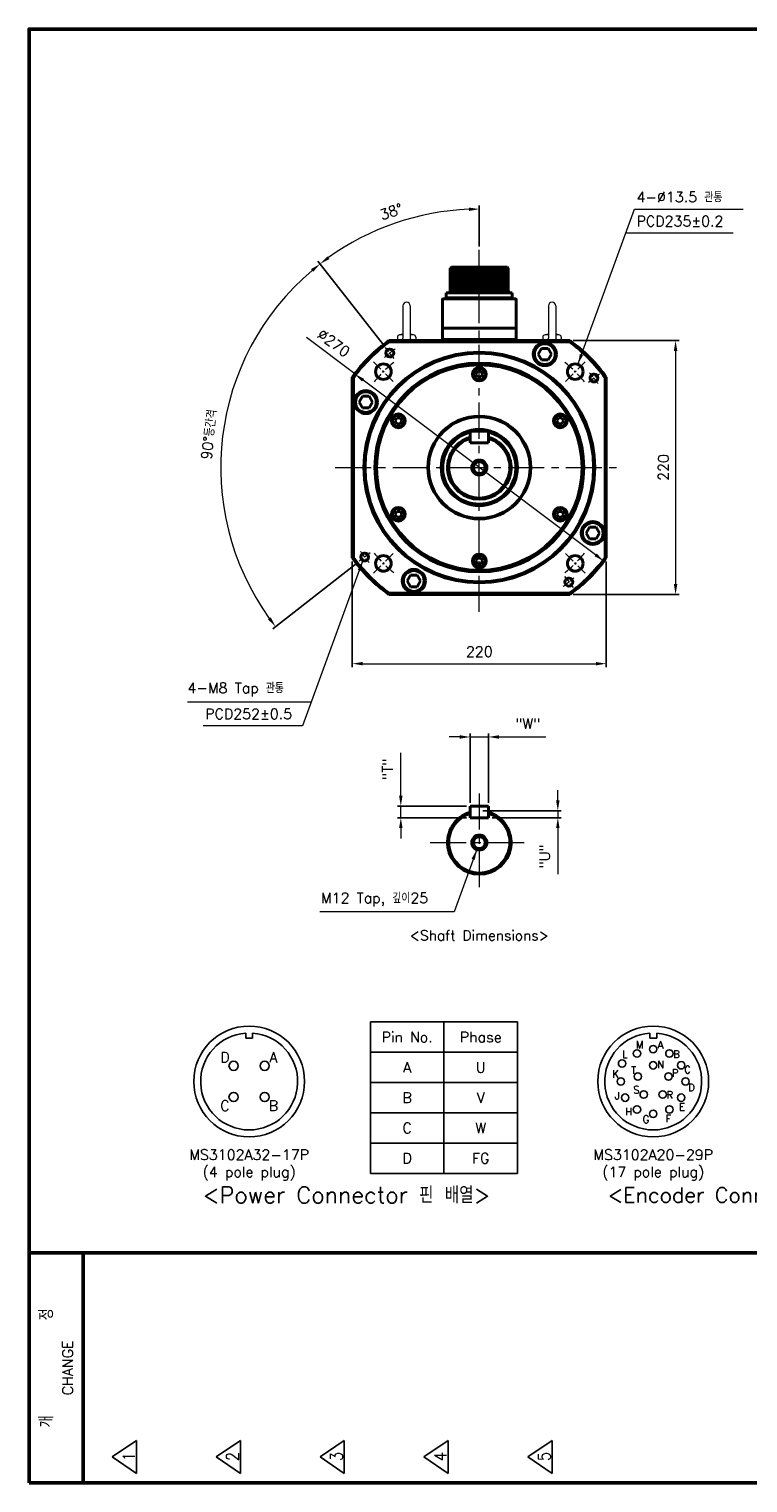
# Model space of a CAD drawing. Header units: inches. Extents: x 0 to 1782, y 0 to 1260.
# Tile 1 of 4: x 0 to 623, y 0 to 1260. Entities that reach past the tile are written whole.
import ezdxf
from ezdxf.enums import TextEntityAlignment as Align

# ---------------------------------------------------------------- set-up
doc = ezdxf.new("R2010")
doc.units = ezdxf.units.IN
doc.header["$LTSCALE"] = 0.25
doc.linetypes.add('CENTER', pattern=[2, 1.25, -0.25, 0.25, -0.25])
doc.layers.get('0').update_dxf_attribs({"lineweight": 35})
doc.styles.add('GSG1', font='romans.shx', dxfattribs={"bigfont": 'GSG1.shx'})
doc.dimstyles.new('도면 치수', dxfattribs={"dimscale": 0, "dimtxt": 9, "dimasz": 9, "dimexe": 3, "dimexo": 3, "dimgap": 6, "dimtad": 1, "dimdec": 8, "dimdsep": 46, "dimtxsty": 'GSG1', "dimcen": 0, "dimclrd": 3, "dimclre": 3, "dimclrt": 2, "dimadec": 5, "dimazin": 2, "dimtfac": 1, "dimtdec": 8, "dimtmove": 0, "dimatfit": 2, "dimfxl": 0, "dimtolj": 1, "dimtzin": 0, "dimlwd": 15, "dimarcsym": 0})

# ---------------------------------------------------------------- blocks, each defined once
blk = doc.blocks.new('*D10')
at = {"color": 3, "lineweight": -2, "ltscale": 0.5}
for p, q in [((471.3, 990), (563, 990)), ((471.3, 770), (563, 770))]:
    blk.add_line(p, q, dxfattribs=at)
at = {"color": 3, "lineweight": 15, "ltscale": 0.5}
blk.add_line((560, 981), (560, 779), dxfattribs=at)
for points in [[(558.5, 981), (561.5, 981), (560, 990)], [(558.5, 779), (561.5, 779), (560, 770)]]:
    blk.add_solid(points, dxfattribs=at)
at = {"color": 2, "lineweight": 15, "ltscale": 0.5, "insert": (549.5, 880), "char_height": 9, "attachment_point": 5, "rotation": 90, "style": 'GSG1'}
blk.add_mtext('\\A1;220', dxfattribs=at)
blk = doc.blocks.new('*D11')
at = {"color": 3, "lineweight": -2, "ltscale": 0.5}
for p, q in [((280, 798.7), (280, 707)), ((500, 798.7), (500, 707))]:
    blk.add_line(p, q, dxfattribs=at)
at = {"color": 3, "lineweight": 15, "ltscale": 0.5}
blk.add_line((289, 710), (491, 710), dxfattribs=at)
for points in [[(289, 711.5), (289, 708.5), (280, 710)], [(491, 711.5), (491, 708.5), (500, 710)]]:
    blk.add_solid(points, dxfattribs=at)
at = {"color": 2, "lineweight": 15, "ltscale": 0.5, "insert": (390, 720.5), "char_height": 9, "attachment_point": 5, "style": 'GSG1'}
blk.add_mtext('\\A1;220', dxfattribs=at)
blk = doc.blocks.new('*D12')
at = {"color": 3, "lineweight": -2, "ltscale": 0.5}
for p, q in [((306.9, 986.4), (250.2, 1058.9)), ((283.6, 796.9), (211.1, 740.2))]:
    blk.add_line(p, q, dxfattribs=at)
at = {"color": 3, "lineweight": 15, "ltscale": 0.5}
blk.add_arc((390, 880), 224, 130.3022, 215.6978, dxfattribs=at)
for points in [[(244.2, 1052), (246.1, 1049.7), (252.1, 1056.5)], [(209.3, 750.2), (206.9, 748.4), (213.5, 742.1)]]:
    blk.add_solid(points, dxfattribs=at)
at = {"color": 2, "lineweight": 15, "ltscale": 0.5, "insert": (156, 908.7), "char_height": 9, "attachment_point": 5, "rotation": 83, "style": 'GSG1'}
blk.add_mtext('\\A1;90°등간격', dxfattribs=at)
blk = doc.blocks.new('*D13')
at = {"color": 3, "lineweight": 15, "ltscale": 0.5}
for p, q in [((282.1, 961.1), (240.3, 992.6)), ((490.7, 804.3), (289.3, 955.7))]:
    blk.add_line(p, q, dxfattribs=at)
for points in [[(290.2, 956.9), (288.4, 954.5), (282.1, 961.1)], [(491.6, 805.5), (489.8, 803.1), (497.9, 798.9)]]:
    blk.add_solid(points, dxfattribs=at)
at = {"color": 2, "lineweight": 15, "ltscale": 0.5, "insert": (263.9, 988), "char_height": 9, "attachment_point": 5, "rotation": 323.0512, "style": 'GSG1'}
blk.add_mtext('\\A1;∅270', dxfattribs=at)
blk = doc.blocks.new('*D14')
at = {"color": 3, "lineweight": 15, "ltscale": 0.5}
for p, q in [((322, 595.5), (322, 632.8)), ((322, 576.5), (322, 586.5)), ((322, 567.5), (322, 558.5))]:
    blk.add_line(p, q, dxfattribs=at)
at = {"color": 3, "lineweight": -2, "ltscale": 0.5}
for p, q in [((379, 586.5), (319, 586.5)), ((379, 576.5), (319, 576.5))]:
    blk.add_line(p, q, dxfattribs=at)
at = {"color": 3, "lineweight": 15, "ltscale": 0.5}
for points in [[(320.5, 595.5), (323.5, 595.5), (322, 586.5)], [(320.5, 567.5), (323.5, 567.5), (322, 576.5)]]:
    blk.add_solid(points, dxfattribs=at)
at = {"color": 2, "lineweight": 15, "ltscale": 0.5, "insert": (310.7, 618.6), "char_height": 9, "attachment_point": 5, "rotation": 90, "style": 'GSG1'}
blk.add_mtext('\\A1;"T"', dxfattribs=at)
blk = doc.blocks.new('*D15')
at = {"color": 3, "lineweight": 15, "ltscale": 0.5}
for p, q in [((373, 646.5), (364, 646.5)), ((382, 646.5), (398, 646.5)), ((407, 646.5), (447.7, 646.5))]:
    blk.add_line(p, q, dxfattribs=at)
at = {"color": 3, "lineweight": -2, "ltscale": 0.5}
for p, q in [((382, 589.5), (382, 649.5)), ((398, 589.5), (398, 649.5))]:
    blk.add_line(p, q, dxfattribs=at)
at = {"color": 3, "lineweight": 15, "ltscale": 0.5}
for points in [[(373, 648), (373, 645), (382, 646.5)], [(407, 648), (407, 645), (398, 646.5)]]:
    blk.add_solid(points, dxfattribs=at)
at = {"color": 2, "lineweight": 15, "ltscale": 0.5, "insert": (431.9, 657.9), "char_height": 9, "attachment_point": 5, "style": 'GSG1'}
blk.add_mtext('\\A1;"W"', dxfattribs=at)
blk = doc.blocks.new('*D16')
at = {"color": 3, "lineweight": 15, "ltscale": 0.5}
for p, q in [((458, 591.5), (458, 600.5)), ((458, 582.5), (458, 576.5)), ((458, 567.5), (458, 527.6))]:
    blk.add_line(p, q, dxfattribs=at)
at = {"color": 3, "lineweight": -2, "ltscale": 0.5}
for p, q in [((393, 582.5), (461, 582.5)), ((401, 576.5), (461, 576.5))]:
    blk.add_line(p, q, dxfattribs=at)
at = {"color": 3, "lineweight": 15, "ltscale": 0.5}
for points in [[(456.5, 591.5), (459.5, 591.5), (458, 582.5)], [(456.5, 567.5), (459.5, 567.5), (458, 576.5)]]:
    blk.add_solid(points, dxfattribs=at)
at = {"color": 2, "lineweight": 15, "ltscale": 0.5, "insert": (446.7, 543.1), "char_height": 9, "attachment_point": 5, "rotation": 90, "style": 'GSG1'}
blk.add_mtext('\\A1;"U"', dxfattribs=at)
blk = doc.blocks.new('*D17')
at = {"color": 3, "lineweight": -2, "ltscale": 0.5}
for p, q in [((390, 1071.7), (390, 1107)), ((306.9, 986.4), (250.2, 1058.9))]:
    blk.add_line(p, q, dxfattribs=at)
at = {"color": 3, "lineweight": 15, "ltscale": 0.5}
blk.add_arc((390, 880), 224, 92.3022, 125.6978, dxfattribs=at)
for points in [[(381, 1105.3), (381, 1102.3), (390, 1104)], [(260.2, 1060.7), (258.4, 1063.1), (252.1, 1056.5)]]:
    blk.add_solid(points, dxfattribs=at)
at = {"color": 2, "lineweight": 15, "ltscale": 0.5, "insert": (313.7, 1101.7), "char_height": 9, "attachment_point": 5, "rotation": 19, "style": 'GSG1'}
blk.add_mtext('\\A1;38°', dxfattribs=at)

msp = doc.modelspace()

# ---------------------------------------------------------------- linework, layer by layer
at = {"color": 3, "linetype": 'Continuous', "lineweight": 15}
for p, q in [((609.75734361, 1082.9999995), (516.73051778, 1082.9999995)), ((137.18532039, 676.9999995), (244.56072433, 676.9999995))]:
    msp.add_line(p, q, dxfattribs=at)
at = {"color": 3, "linetype": 'CENTER', "lineweight": 15, "ltscale": 100}
for p, q in [((389.99999738, 754.9999995), (389.99999738, 1068.6999995)), ((264.99999738, 879.9999995), (514.99999738, 879.9999995)), ((389.99999738, 597.4999995), (389.99999738, 512.4999995)), ((347.49999738, 554.9999995), (432.49999738, 554.9999995))]:
    msp.add_line(p, q, dxfattribs=at)
at = {"lineweight": 40}
for p, q in [((364.61693076, 1052.6999995), (365.86693076, 1053.6999995)), ((364.61693076, 1052.6999995), (364.61693076, 1033.0994308)), ((365.86693076, 1053.6999995), (414.11693076, 1053.6999995)), ((414.11693076, 1053.6999995), (415.11693076, 1052.6999995)), ((415.11693076, 1052.6999995), (415.11693076, 1033.54097195)), ((357.99999738, 1025.6999995), (357.99999738, 990.9999995)), ((421.49999738, 1026.1999995), (358.49999738, 1026.1999995)), ((361.41693076, 1027.1999995), (361.41693076, 1031.2999995)), ((418.56693076, 1031.2999995), (361.41693076, 1031.2999995)), ((418.56693076, 1027.1999995), (361.41693076, 1027.1999995)), ((361.41693076, 1027.1999995), (361.41693076, 1026.1999995)), ((418.56693076, 1026.1999995), (361.41693076, 1026.1999995)), ((364.24193076, 1031.2999995), (371.24193076, 1031.2999995)), ((415.74193076, 1031.2999995), (408.74193076, 1031.2999995)), ((418.56693076, 1031.2999995), (418.56693076, 1027.1999995)), ((418.56693076, 1027.1999995), (418.56693076, 1026.1999995)), ((421.99999738, 1025.6999995), (421.99999738, 990.9999995)), ((421.99999738, 1000.84365026), (357.99999738, 1000.84365026)), ((412.24999738, 1000.84365026), (367.74999738, 1000.84365026)), ((311.73761816, 989.9999995), (468.26237659, 989.9999995)), ((311.73761816, 989.9999995), (312.05771104, 988.9999995)), ((312.05771104, 988.9999995), (467.94228372, 988.9999995)), ((421.99999738, 990.9999995), (357.99999738, 990.9999995)), ((357.99999738, 990.9999995), (357.99999738, 989.9999995)), ((412.24999738, 990.9999995), (367.74999738, 990.9999995)), ((421.99999738, 990.9999995), (421.99999738, 989.9999995)), ((443.86324603, 983.29388283), (440.97649469, 978.29388283)), ((449.63674872, 983.29388283), (443.86324603, 983.29388283)), ((452.52350007, 978.29388283), (449.63674872, 983.29388283)), ((467.94228372, 988.9999995), (468.26237659, 989.9999995)), ((440.97649469, 978.29388283), (443.86324603, 973.29388283)), ((443.86324603, 973.29388283), (449.63674872, 973.29388283)), ((449.63674872, 973.29388283), (452.52350007, 978.29388283)), ((279.99999738, 801.73762028), (279.99999738, 958.26237871)), ((279.99999738, 958.26237871), (280.99999738, 957.94228584)), ((280.99999738, 802.05771315), (280.99999738, 957.94228584)), ((388.5566217, 963.4999995), (387.11324603, 960.9999995)), ((387.11324603, 960.9999995), (388.5566217, 958.4999995)), ((391.44337305, 963.4999995), (388.5566217, 963.4999995)), ((388.5566217, 958.4999995), (391.44337305, 958.4999995)), ((392.88674872, 960.9999995), (391.44337305, 963.4999995)), ((391.44337305, 958.4999995), (392.88674872, 960.9999995)), ((498.99999738, 957.94228584), (499.99999738, 958.26237871)), ((498.99999738, 957.94228584), (498.99999738, 802.05771315)), ((499.99999738, 958.26237871), (499.99999738, 801.73762028)), ((288.8193627, 941.7499995), (285.93261136, 936.7499995)), ((285.93261136, 936.7499995), (288.8193627, 931.7499995)), ((294.59286539, 941.7499995), (288.8193627, 941.7499995)), ((297.47961674, 936.7499995), (294.59286539, 941.7499995)), ((294.59286539, 931.7499995), (297.47961674, 936.7499995)), ((288.8193627, 931.7499995), (294.59286539, 931.7499995)), ((318.408564, 922.9999995), (316.96518832, 920.4999995)), ((316.96518832, 920.4999995), (318.408564, 917.9999995)), ((321.29531534, 922.9999995), (318.408564, 922.9999995)), ((322.73869102, 920.4999995), (321.29531534, 922.9999995)), ((321.29531534, 917.9999995), (322.73869102, 920.4999995)), ((458.70467941, 922.9999995), (457.26130374, 920.4999995)), ((457.26130374, 920.4999995), (458.70467941, 917.9999995)), ((461.59143076, 922.9999995), (458.70467941, 922.9999995)), ((463.03480643, 920.4999995), (461.59143076, 922.9999995)), ((461.59143076, 917.9999995), (463.03480643, 920.4999995)), ((318.408564, 917.9999995), (321.29531534, 917.9999995)), ((382.01536676, 901.4999995), (382.01536676, 911.4999995)), ((382.01536676, 911.4999995), (398.01536676, 911.4999995)), ((398.01536676, 901.4999995), (398.01536676, 911.4999995)), ((458.70467941, 917.9999995), (461.59143076, 917.9999995)), ((382.01536676, 901.4999995), (398.01536676, 901.4999995)), ((318.408564, 841.9999995), (316.96518832, 839.4999995)), ((316.96518832, 839.4999995), (318.408564, 836.9999995)), ((321.29531534, 841.9999995), (318.408564, 841.9999995)), ((318.408564, 836.9999995), (321.29531534, 836.9999995)), ((322.73869102, 839.4999995), (321.29531534, 841.9999995)), ((321.29531534, 836.9999995), (322.73869102, 839.4999995)), ((458.70467941, 841.9999995), (457.26130374, 839.4999995)), ((457.26130374, 839.4999995), (458.70467941, 836.9999995)), ((461.59143076, 841.9999995), (458.70467941, 841.9999995)), ((458.70467941, 836.9999995), (461.59143076, 836.9999995)), ((463.03480643, 839.4999995), (461.59143076, 841.9999995)), ((461.59143076, 836.9999995), (463.03480643, 839.4999995)), ((485.40712936, 828.2499995), (482.52037801, 823.2499995)), ((482.52037801, 823.2499995), (485.40712936, 818.2499995)), ((491.18063205, 828.2499995), (485.40712936, 828.2499995)), ((494.0673834, 823.2499995), (491.18063205, 828.2499995)), ((491.18063205, 818.2499995), (494.0673834, 823.2499995)), ((485.40712936, 818.2499995), (491.18063205, 818.2499995)), ((279.99999738, 801.73762028), (280.99999738, 802.05771315)), ((388.5566217, 801.4999995), (387.11324603, 798.9999995)), ((387.11324603, 798.9999995), (388.5566217, 796.4999995)), ((391.44337305, 801.4999995), (388.5566217, 801.4999995)), ((388.5566217, 796.4999995), (391.44337305, 796.4999995)), ((392.88674872, 798.9999995), (391.44337305, 801.4999995)), ((391.44337305, 796.4999995), (392.88674872, 798.9999995)), ((498.99999738, 802.05771315), (499.99999738, 801.73762028)), ((330.36324603, 786.70611617), (327.47649469, 781.70611617)), ((327.47649469, 781.70611617), (330.36324603, 776.70611617)), ((336.13674872, 786.70611617), (330.36324603, 786.70611617)), ((339.02350007, 781.70611617), (336.13674872, 786.70611617)), ((336.13674872, 776.70611617), (339.02350007, 781.70611617)), ((311.73761816, 769.9999995), (312.05771104, 770.9999995)), ((468.26237659, 769.9999995), (311.73761816, 769.9999995)), ((467.94228372, 770.9999995), (312.05771104, 770.9999995)), ((330.36324603, 776.70611617), (336.13674872, 776.70611617)), ((467.94228372, 770.9999995), (468.26237659, 769.9999995)), ((382.01536677, 576.4999995), (382.01536677, 586.4999995)), ((382.01536677, 586.4999995), (398.01536677, 586.4999995)), ((398.01536677, 576.4999995), (398.01536677, 586.4999995)), ((382.01536677, 576.4999995), (398.01536677, 576.4999995))]:
    msp.add_line(p, q, dxfattribs=at)
at = {"lineweight": 15}
for p, q in [((364.61693076, 1052.4999995), (415.11693076, 1052.4999995)), ((364.61693076, 1050.4999995), (415.11693076, 1050.4999995)), ((364.61693076, 1048.4999995), (415.11693076, 1048.4999995)), ((364.61693076, 1046.4999995), (415.11693076, 1046.4999995)), ((366.16693076, 1051.4999995), (413.81693076, 1051.4999995)), ((366.16693076, 1049.4999995), (413.81693076, 1049.4999995)), ((366.16693076, 1047.4999995), (413.81693076, 1047.4999995)), ((364.61693076, 1044.4999995), (415.11693076, 1044.4999995)), ((364.61693076, 1042.4999995), (415.11693076, 1042.4999995)), ((364.61693076, 1040.4999995), (415.11693076, 1040.4999995)), ((364.61693076, 1038.4999995), (415.11693076, 1038.4999995)), ((364.61693076, 1036.4999995), (415.11693076, 1036.4999995)), ((366.16693076, 1045.4999995), (413.81693076, 1045.4999995)), ((366.16693076, 1043.4999995), (413.81693076, 1043.4999995)), ((366.16693076, 1041.4999995), (413.81693076, 1041.4999995)), ((366.16693076, 1039.4999995), (413.81693076, 1039.4999995)), ((366.16693076, 1037.4999995), (413.81693076, 1037.4999995)), ((366.16693076, 1035.4999995), (413.81693076, 1035.4999995)), ((369.43197816, 1034.4999995), (410.55188337, 1034.4999995)), ((370.64490092, 1033.4999995), (409.3389606, 1033.4999995)), ((371.05706285, 1032.4999995), (408.92679868, 1032.4999995))]:
    msp.add_line(p, q, dxfattribs=at)
at = {"color": 0, "lineweight": 40}
for p, q in [((367.20346922, 1034.66538411), (366.5993569, 1034.66538411)), ((367.20346922, 1034.66538411), (367.20346922, 1033.31923026)), ((368.2803923, 1033.31923026), (367.20346922, 1033.31923026)), ((368.2803923, 1034.66538411), (368.2803923, 1033.31923026)), ((368.88450462, 1034.66538411), (368.2803923, 1034.66538411)), ((411.0993569, 1034.66538411), (411.70346922, 1034.66538411)), ((411.70346922, 1034.66538411), (411.70346922, 1033.31923026)), ((411.70346922, 1033.31923026), (412.7803923, 1033.31923026)), ((412.7803923, 1034.66538411), (412.7803923, 1033.31923026)), ((412.7803923, 1034.66538411), (413.38450462, 1034.66538411)), ((364.24193076, 1031.97307642), (371.24193076, 1031.97307642)), ((364.24193076, 1031.97307642), (364.24193076, 1031.2999995)), ((371.24193076, 1031.97307642), (371.24193076, 1031.2999995)), ((415.74193076, 1031.97307642), (408.74193076, 1031.97307642)), ((408.74193076, 1031.97307642), (408.74193076, 1031.2999995)), ((415.74193076, 1031.97307642), (415.74193076, 1031.2999995))]:
    msp.add_line(p, q, dxfattribs=at)
at = {"color": 7, "lineweight": 15, "ltscale": 40}
for p, q in [((323.84999738, 1020.1499995), (323.84999738, 991.9999995)), ((330.14999738, 1020.1499995), (330.14999738, 991.9999995)), ((449.84999738, 1020.1499995), (449.84999738, 991.9999995)), ((456.14999738, 1020.1499995), (456.14999738, 991.9999995)), ((318.99999738, 992.9999995), (318.99999738, 989.9999995)), ((323.84999738, 994.9999995), (320.99999738, 994.9999995)), ((332.99999738, 994.9999995), (330.14999738, 994.9999995)), ((334.99999738, 992.9999995), (334.99999738, 989.9999995)), ((444.99999738, 992.9999995), (444.99999738, 989.9999995)), ((449.84999738, 994.9999995), (446.99999738, 994.9999995)), ((458.99999738, 994.9999995), (456.14999738, 994.9999995)), ((460.99999738, 992.9999995), (460.99999738, 989.9999995))]:
    msp.add_line(p, q, dxfattribs=at)
at = {"color": 3, "linetype": 'CENTER', "lineweight": 15, "ltscale": 20}
for p, q in [((316.12062034, 974.56128993), (308.73268263, 984.01741897)), ((484.56128781, 953.87937653), (494.01741685, 961.26731424)), ((295.43870694, 806.12062246), (285.9825779, 798.73268475)), ((463.87937442, 785.43870906), (471.26731212, 775.98258002))]:
    msp.add_line(p, q, dxfattribs=at)
at = {"color": 3, "linetype": 'CENTER', "lineweight": 15, "ltscale": 30}
for p, q in [((315.40023196, 954.59976491), (298.42966921, 971.57032766)), ((464.59976279, 954.59976491), (481.57032554, 971.57032766)), ((315.40023196, 805.40023408), (298.42966921, 788.42967133)), ((464.59976279, 805.40023408), (481.57032554, 788.42967133))]:
    msp.add_line(p, q, dxfattribs=at)
at = {"color": 7, "linetype": 'Continuous', "lineweight": -3}
for p, q in [((295.62499738, 399.4999995), (295.62499738, 268.2499995)), ((295.62499738, 399.4999995), (423.12499738, 399.4999995)), ((359.37499738, 399.4999995), (359.37499738, 268.2499995)), ((423.12499738, 399.4999995), (423.12499738, 268.2499995)), ((295.62499738, 373.2499995), (423.12499738, 373.2499995)), ((295.62499738, 346.9999995), (423.12499738, 346.9999995)), ((295.62499738, 320.7499995), (423.12499738, 320.7499995)), ((295.62499738, 294.4999995), (423.12499738, 294.4999995)), ((295.62499738, 268.2499995), (423.12499738, 268.2499995))]:
    msp.add_line(p, q, dxfattribs=at)
at = {"lineweight": -3, "ltscale": 0.5}
msp.add_line((295.62499738, 399.4999995), (295.62499738, 268.2499995), dxfattribs=at)
at = {"lineweight": -3}
for p, q in [((187.62499738, 389.83021963), (187.62499738, 385.4374995)), ((187.62499738, 385.4374995), (193.62499738, 385.4374995)), ((193.62499738, 389.83021963), (193.62499738, 385.4374995)), ((537.62499738, 389.83021963), (537.62499738, 385.4374995)), ((537.62499738, 385.4374995), (543.62499738, 385.4374995)), ((543.62499738, 389.83021963), (543.62499738, 385.4374995)), ((71.99999738, 22.4999995), (92.99999738, 36.7499995)), ((92.99999738, 36.7499995), (92.99999738, 8.2499995)), ((161.99999738, 22.4999995), (182.99999738, 36.7499995)), ((182.99999738, 36.7499995), (182.99999738, 8.2499995)), ((251.99999738, 22.4999995), (272.99999738, 36.7499995)), ((272.99999738, 36.7499995), (272.99999738, 8.2499995)), ((341.99999738, 22.4999995), (362.99999738, 36.7499995)), ((362.99999738, 36.7499995), (362.99999738, 8.2499995)), ((431.99999738, 22.4999995), (452.99999738, 36.7499995)), ((452.99999738, 36.7499995), (452.99999738, 8.2499995)), ((71.99999738, 22.4999995), (92.99999738, 8.2499995)), ((161.99999738, 22.4999995), (182.99999738, 8.2499995)), ((251.99999738, 22.4999995), (272.99999738, 8.2499995)), ((341.99999738, 22.4999995), (362.99999738, 8.2499995)), ((431.99999738, 22.4999995), (452.99999738, 8.2499995))]:
    msp.add_line(p, q, dxfattribs=at)
at = {"lineweight": 50}
for p, q in [((-0.00000262, 199.4999995), (1781.99999738, 199.4999995)), ((46.79999738, 199.4999995), (46.79999738, -0.0000005))]:
    msp.add_line(p, q, dxfattribs=at)
at = {"color": 1, "lineweight": 50}
msp.add_lwpolyline([(-0.00000262, -0.0000005), (1781.99999738, -0.0000005), (1781.99999738, 1259.9999995), (-0.00000262, 1259.9999995)], close=True, dxfattribs=at)
at = {"lineweight": 40}
for centre, radius in [((446.74999738, 978.29388283), 10), ((446.74999738, 978.29388283), 9), ((389.99999738, 879.9999995), 100), ((389.99999738, 879.9999995), 99), ((389.99999738, 879.9999995), 90.5), ((312.42665149, 979.28935445), 3.4), ((389.99999738, 879.9999995), 90), ((306.91495059, 963.08504629), 6.75), ((389.99999738, 879.9999995), 89.5), ((389.99999738, 879.9999995), 89), ((389.99999738, 960.9999995), 6), ((389.99999738, 960.9999995), 5), ((473.08504417, 963.08504629), 6.75), ((489.28935233, 957.57334539), 3.4), ((291.70611405, 936.7499995), 10), ((291.70611405, 936.7499995), 9), ((319.85193967, 920.4999995), 6), ((319.85193967, 920.4999995), 5), ((389.99999738, 879.9999995), 44.54595535), ((389.99999738, 879.9999995), 44), ((460.14805508, 920.4999995), 6), ((460.14805508, 920.4999995), 5), ((389.99999738, 879.9999995), 33), ((319.85193967, 839.4999995), 6), ((319.85193967, 839.4999995), 5), ((460.14805508, 839.4999995), 6), ((460.14805508, 839.4999995), 5), ((488.29388071, 823.2499995), 10), ((488.29388071, 823.2499995), 9), ((290.71064242, 802.4266536), 3.4), ((306.91495059, 796.91495271), 6.75), ((389.99999738, 798.9999995), 6), ((389.99999738, 798.9999995), 5), ((473.08504417, 796.91495271), 6.75), ((333.24999738, 781.70611617), 10), ((333.24999738, 781.70611617), 9), ((467.57334327, 780.71064454), 3.4)]:
    msp.add_circle(centre, radius, dxfattribs=at)
at = {"color": 7, "lineweight": 40}
for centre in [(389.99999738, 879.9999995), (389.99999738, 554.9999995)]:
    msp.add_circle(centre, 6.5, dxfattribs=at)
at = {"lineweight": 40, "ltscale": 0.5}
for centre in [(389.99999738, 879.9999995), (389.99999738, 554.9999995)]:
    msp.add_circle(centre, 5.15, dxfattribs=at)
at = {"lineweight": -3}
for centre, radius in [((190.62499738, 347.9374995), 48), ((540.62499738, 347.9374995), 48), ((540.62499738, 375.96955116), 3.21428571), ((177.12499738, 361.4374995), 3.96428571), ((204.12499738, 361.4374995), 3.96428571), ((513.65114309, 363.51086153), 3.21428571), ((526.60897155, 372.21396835), 3.21428571), ((554.64102321, 372.21396835), 3.21428571), ((527.33361302, 352.25613206), 3.21428571), ((540.62499738, 361.91288806), 3.21428571), ((553.91638174, 352.25613206), 3.21428571), ((564.90146623, 361.95352533), 3.21428571), ((512.59294572, 347.9374995), 3.21428571), ((568.65704904, 347.9374995), 3.21428571), ((177.12499738, 334.4374995), 3.96428571), ((204.12499738, 334.4374995), 3.96428571), ((516.34852852, 333.92147367), 3.21428571), ((532.41047009, 336.63117265), 3.21428571), ((548.83952467, 336.63117265), 3.21428571), ((564.90146623, 333.92147367), 3.21428571), ((526.60897155, 323.66103064), 3.21428571), ((540.62499738, 319.90544784), 3.21428571), ((554.64102321, 323.66103064), 3.21428571)]:
    msp.add_circle(centre, radius, dxfattribs=at)
at = {"color": 0, "lineweight": 40}
for centre, start, end in [((367.11246032, 1031.97801075), 100.8094531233, 180.1033351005), ((368.3714012, 1031.97801075), 359.8966648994, 79.1905468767), ((411.61246032, 1031.97801075), 100.8094531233, 180.1033351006), ((412.8714012, 1031.97801075), 359.8966648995, 79.1905468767)]:
    msp.add_arc(centre, 2.73591862, start, end, dxfattribs=at)
at = {"color": 7, "lineweight": 15, "ltscale": 40}
for centre, radius, start, end in [((326.99999738, 1020.1499995), 3.15, 0, 180), ((452.99999738, 1020.1499995), 3.15, 0, 180), ((320.99999738, 992.9999995), 2, 90, 180), ((326.99999738, 960.97230858), 34.5526229, 95.2306490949, 100), ((322.84999738, 991.9999995), 1, 270, 0), ((326.99999738, 960.97230858), 34.5526229, 80, 84.7693509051), ((331.14999738, 991.9999995), 1, 180, 270), ((332.99999738, 992.9999995), 2, 0, 90), ((446.99999738, 992.9999995), 2, 90, 180), ((452.99999738, 960.97230858), 34.5526229, 95.2306490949, 100), ((448.84999738, 991.9999995), 1, 270, 0), ((452.99999738, 960.97230858), 34.5526229, 80, 84.7693509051), ((457.14999738, 991.9999995), 1, 180, 270), ((458.99999738, 992.9999995), 2, 0, 90)]:
    msp.add_arc(centre, radius, start, end, dxfattribs=at)
at = {"lineweight": 40}
for centre, radius, start, end in [((358.49999738, 1025.6999995), 0.5, 90, 180), ((421.49999738, 1025.6999995), 0.5, 0, 90), ((389.99999738, 879.9999995), 135, 125.4309446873, 144.5690553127), ((389.99999738, 879.9999995), 134, 125.5673023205, 144.4326976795), ((389.99999738, 879.9999995), 134, 35.5673023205, 54.4326976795), ((389.99999738, 879.9999995), 135, 35.4309446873, 54.5690553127), ((389.99999738, 879.9999995), 32.45, 104.2444552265, 75.6995418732), ((389.99999738, 879.9999995), 31.72205953, 104.5784835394, 75.3641421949), ((389.99999738, 879.9999995), 32.45, 76.1018388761, 103.8981611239), ((389.99999738, 879.9999995), 27.5, 106.8789233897, 73.0541378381), ((389.99999738, 879.9999995), 26.5, 107.5361104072, 72.3941765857), ((389.99999738, 879.9999995), 135, 215.4309446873, 234.5690553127), ((389.99999738, 879.9999995), 134, 215.5673023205, 234.4326976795), ((389.99999738, 879.9999995), 134, 305.5673023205, 324.4326976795), ((389.99999738, 879.9999995), 135, 305.4309446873, 324.5690553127), ((389.99999738, 554.9999995), 27.5, 106.8789233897, 73.0541378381), ((389.99999738, 554.9999995), 26.5, 107.5361104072, 72.3941765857)]:
    msp.add_arc(centre, radius, start, end, dxfattribs=at)
at = {"color": 3, "linetype": 'CENTER', "lineweight": 15, "ltscale": 20}
for start, end in [(125.2713716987, 130.7286283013), (35.2713716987, 40.7286283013), (215.2713716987, 220.7286283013), (305.2713716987, 310.7286283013)]:
    msp.add_arc((389.99999738, 879.9999995), 126, start, end, dxfattribs=at)
at = {"color": 3, "lineweight": 15, "ltscale": 0.5}
for centre, radius, start, end in [((312.42665149, 979.28935445), 4, 250, 200), ((489.28935233, 957.57334539), 4, 250, 200), ((389.99999738, 879.9999995), 6, 260, 199.9999999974), ((290.71064242, 802.4266536), 4, 250, 200), ((467.57334327, 780.71064454), 4, 250, 200), ((389.99999738, 554.9999995), 6, 260, 199.9999999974)]:
    msp.add_arc(centre, radius, start, end, dxfattribs=at)
at = {"color": 3, "linetype": 'CENTER', "lineweight": 15, "ltscale": 30}
for start, end in [(129.1459701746, 140.8540298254), (39.1459701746, 50.8540298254), (219.1459701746, 230.8540298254), (309.1459701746, 320.8540298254)]:
    msp.add_arc((389.99999738, 879.9999995), 117.5, start, end, dxfattribs=at)
at = {"lineweight": -3}
for centre in [(190.62499738, 347.9374995), (540.62499738, 347.9374995)]:
    msp.add_arc(centre, 42, 94.0960437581, 85.9039562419, dxfattribs=at)

# ---------------------------------------------------------------- texts
at = {"lineweight": -3, "style": 'GSG1'}
for s, p in [('M', (525.48742564, 376.62212253)), ('A', (544.48971726, 376.45997693)), ('L', (513.72674449, 368.30147448)), ('N', (544.12176496, 359.34996774)), ('B', (557.84207275, 368.4169695)), ('K', (505.06305822, 351.20175068)), ('T', (521.44900069, 354.40607759)), ('P', (556.6763865, 352.04680232)), ('C', (567.44070793, 354.94969285)), ('S', (523.32763238, 337.40529441)), ('D', (570.86845079, 339.4944893)), ('J', (507.29986376, 332.33354077)), ('R', (552.05499639, 333.048969)), ('E', (562.95765485, 322.8247826)), ('H', (516.2496133, 318.62413976)), ('G', (531.4651802, 311.9196046)), ('F', (551.34976243, 312.53419535))]:
    msp.add_text(s, height=6.42857143, dxfattribs=at).set_placement(p)
for s, p in [('D', (169.62499738, 368.9374995)), ('A', (211.62499738, 368.9374995)), ('C', (169.62499738, 326.9374995)), ('B', (211.62499738, 326.9374995))]:
    msp.add_text(s, height=9, dxfattribs=at).set_placement(p, align=Align.MIDDLE_CENTER)
at = {"color": 2, "linetype": 'Continuous', "lineweight": 15, "char_height": 9, "attachment_point": 4, "style": 'GSG1'}
for s, insert, width in [('4-∅13.5 관통', (526.22368663, 1114.4999995), 104.1317518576), ('PCD235±0.2', (526.22368663, 1093.4999995), 101.7706617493), ('4-M8 Tap 관통', (137.18532039, 687.4999995), 113.4807885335), ('PCD252±0.5', (152.57772154, 666.4999995), 88.4130546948), ('M12 Tap, 깊이25', (252.83410882, 505.4999995), 125.7370917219)]:
    msp.add_mtext(s, dxfattribs=dict(at, insert=insert, width=width))
at = {"color": 2, "lineweight": -3, "attachment_point": 5, "style": 'GSG1'}
for s, insert, char_height, width in [('<Shaft Dimensions>', (389.99999738, 474.4999995), 8.75, 229.6336868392), ('Pin No.', (327.49999738, 386.3749995), 9, 157.8326553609), ('Phase', (391.24999738, 386.3749995), 9, 157.8326553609), ('A', (327.49999738, 360.1249995), 9, 157.8326553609), ('U', (391.24999738, 360.1249995), 9, 157.8326553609), ('B', (327.49999738, 333.8749995), 9, 157.8326553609), ('V', (391.24999738, 333.8749995), 9, 157.8326553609), ('C', (327.49999738, 307.6249995), 9, 157.8326553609), ('W', (391.24999738, 307.6249995), 9, 157.8326553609), ('MS3102A32-17P', (190.62499738, 284.45535664), 9, 344.4505302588), ('MS3102A20-29P', (540.62499738, 284.45535664), 9, 344.4505302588), ('D', (327.49999738, 281.3749995), 9, 157.8326553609), ('FG', (391.24999738, 281.3749995), 9, 157.8326553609), ('(4 pole plug)', (190.62499738, 268.04910664), 9, 344.4505302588), ('(17 pole plug)', (540.62499738, 268.04910664), 9, 344.4505302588), ('<Power Connector 핀 배열>', (274.99999738, 249.4999995), 14.25, 344.4505302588), ('<Encoder Connector 핀 배열>', (624.99999738, 249.4999995), 13.125, 344.4505302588)]:
    msp.add_mtext(s, dxfattribs=dict(at, insert=insert, char_height=char_height, width=width))
at = {"lineweight": -3, "attachment_point": 5, "rotation": 90, "style": 'GSG1'}
for s, insert, char_height, width in [('{\\C2;개          정\\P\\H0.75x;CHANGE}', (23.39999738, 99.7499995), 12.0000054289, 198.4452897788), ('\\A1;{\\W0.9;\\T0.9;1}', (86.32499738, 22.4999995), 10.5, 15), ('\\A1;{\\W0.9;\\T0.9;2}', (176.32499738, 22.4999995), 10.5, 15), ('\\A1;{\\W0.9;\\T0.9;3}', (266.32499738, 22.4999995), 10.5, 15), ('\\A1;{\\W0.9;\\T0.9;4}', (356.32499738, 22.4999995), 10.5, 15), ('\\A1;{\\W0.9;\\T0.9;5}', (446.32499738, 22.4999995), 10.5, 15)]:
    msp.add_mtext(s, dxfattribs=dict(at, insert=insert, char_height=char_height, width=width))

# ---------------------------------------------------------------- dimensions: what is measured, and where the dimension line sits
at = {"lineweight": 15, "ltscale": 0.5}
dim = msp.add_angular_dim_2l(base=(340.88158556, 1098.54835026), line1=((316.12062034, 974.56128993), (308.73268263, 984.01741897)), line2=((389.99999738, 759.9999995), (389.99999738, 1068.6999995)), dimstyle='도면 치수', override={"dimscale": 1}, dxfattribs=at)
dim.commit()
dim.dimension.update_dxf_attribs({"geometry": '*D17', "text_midpoint": (313.65426516, 1101.72410547)})
dim = msp.add_angular_dim_2l(base=(182.31081395, 963.91187642), line1=((295.43870694, 806.12062246), (285.9825779, 798.73268475)), line2=((316.12062034, 974.56128993), (308.73268263, 984.01741897)), text='<>등간격', dimstyle='도면 치수', override={"dimscale": 1}, dxfattribs=at)
dim.commit()
dim.dimension.update_dxf_attribs({"geometry": '*D12', "text_midpoint": (155.96556294, 908.73581476)})
dim = msp.add_diameter_dim_2p(p1=(497.8883115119, 798.8512985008), p2=(282.1116832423, 961.1487004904), dimstyle='도면 치수', override={"dimscale": 1}, dxfattribs=at)
dim.commit()
dim.dimension.update_dxf_attribs({"geometry": '*D13', "text_midpoint": (257.6227484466, 979.5681675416), "dimtype": 163})
dim = msp.add_linear_dim(base=(559.9999973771, 769.9999994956), p1=(468.2623765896, 989.9999994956), p2=(468.2623765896, 769.9999994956), angle=90, dimstyle='도면 치수', override={"dimscale": 1}, dxfattribs=at)
dim.commit()
dim.dimension.update_dxf_attribs({"geometry": '*D10', "text_midpoint": (549.4999973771, 879.9999994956)})
dim = msp.add_linear_dim(base=(499.9999973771, 709.9999994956), p1=(279.9999973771, 801.7376202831), p2=(499.9999973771, 801.7376202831), dimstyle='도면 치수', override={"dimscale": 1}, dxfattribs=at)
dim.commit()
dim.dimension.update_dxf_attribs({"geometry": '*D11', "text_midpoint": (389.9999973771, 720.4999994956)})
dim = msp.add_linear_dim(base=(398.01536677, 646.4999995), p1=(382.01536677, 586.4999995), p2=(398.01536677, 586.4999995), text='"W"', dimstyle='도면 치수', override={"dimscale": 1}, dxfattribs=at)
dim.commit()
dim.dimension.update_dxf_attribs({"geometry": '*D15', "text_midpoint": (431.87250962, 657.85714235)})
for base, p1, p2, text, picture, middle in [((322.01536677, 586.4999995), (382.01536677, 576.4999995), (382.01536677, 586.4999995), '"T"', '*D14', (310.65822391, 618.64285664)), ((458.01536677, 576.4999995), (389.99999738, 582.4999995), (398.01536677, 576.4999995), '"U"', '*D16', (446.65822391, 543.07142807))]:
    dim = msp.add_linear_dim(base=base, p1=p1, p2=p2, angle=90, text=text, dimstyle='도면 치수', override={"dimscale": 1}, dxfattribs=at)
    dim.commit()
    dim.dimension.update_dxf_attribs({"geometry": picture, "text_midpoint": middle})

# ---------------------------------------------------------------- leaders
for points in [[(475.39368013, 969.42797148), (524.3738927, 1103.9999995), (618.44036173, 1103.9999995)], [(289.11880332, 799.42231537), (236.91734941, 655.9999995), (150.87128892, 655.9999995)], [(387.77686645, 548.89199746), (368.16178332, 494.9999995), (251.90851597, 494.9999995)]]:
    msp.add_leader(points, dimstyle='도면 치수', override={"dimscale": 1}, dxfattribs=at)

doc.saveas('drawing.dxf')
